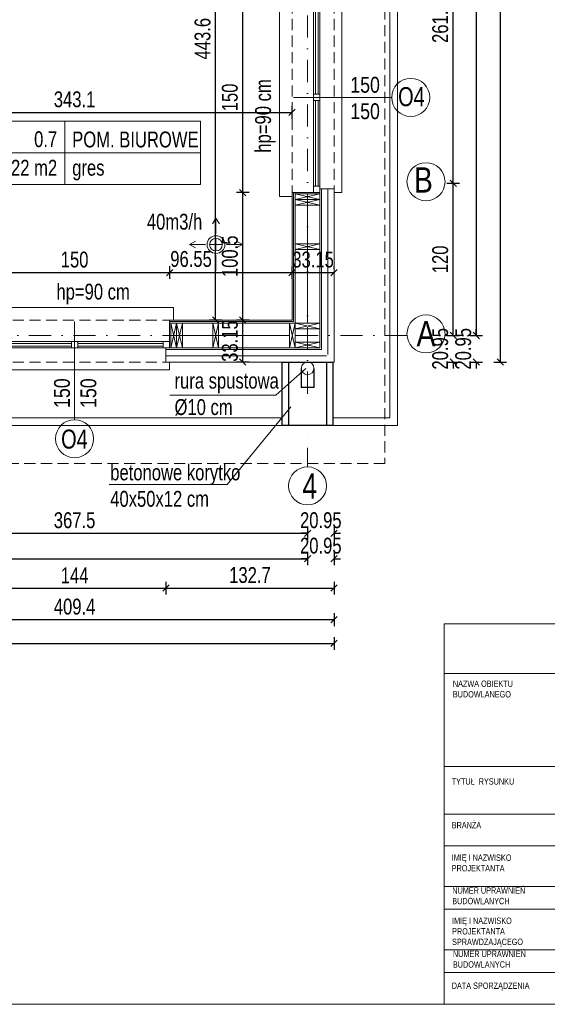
# Model space of a CAD drawing. Header units: inches. Extents: x 0 to 77643, y -44170 to 0.
# Tile 116 of 159: x 72573 to 72989, y -39015 to -38238. Entities that reach past the tile are written whole.
import ezdxf

# ---------------------------------------------------------------- set-up
doc = ezdxf.new("R2010")
doc.units = ezdxf.units.IN
doc.header["$MEASUREMENT"] = 0
doc.linetypes.add('DASHDOT', pattern=[1, 0.5, -0.25, 0, -0.25])
doc.linetypes.add('HIDDEN', pattern=[0.375, 0.25, -0.125])
doc.layers.get('0').update_dxf_attribs({"lineweight": 0})
doc.layers.get('Defpoints').update_dxf_attribs({"lineweight": 0})
for name, color, linetype, lineweight in [('--proj.wentylacja', 202, 'Continuous', 0), ('A--tabelka rysunku', 7, 'Continuous', 0), ('p--dach', 2, 'Continuous', 30), ('p--dach-rura spustowa', 2, 'Continuous', 0), ('p--konst-słupy', 3, 'Continuous', 20), ('p--obrzeże bet.', 252, 'Continuous', 0), ('p--ocieplenie w.wew.', 53, 'Continuous', 0), ('p--ocieplenie-w.zew', 77, 'Continuous', 0), ('p--okna', 153, 'Continuous', 0), ('p--opis okna', 181, 'Continuous', 0), ('p--opisy dodatkowe', 33, 'Continuous', 0), ('p--opisy pomieszczeń', 31, 'Continuous', 0), ('p--osie konstr', 1, 'DASHDOT', 15), ('p--osie konstr.-NR', 1, 'DASHDOT', 15), ('p--płyta GK', 2, 'Continuous', 0), ('p--wymiary-1-50', 5, 'Continuous', 0), ('p--ściana szkielet', 3, 'Continuous', 0)]:
    doc.layers.add(name, color=color, linetype=linetype, lineweight=lineweight)
doc.layers.add('A36-obrzeże', color=252, linetype='Continuous')
doc.styles.add('1-50', font='arial.ttf', dxfattribs={"width": 0.75, "height": 12.5})
doc.styles.add('1-500', font='arial.ttf', dxfattribs={"width": 0.75, "height": 1.25})
doc.styles.add('Arial narrow', font='arial.ttf', dxfattribs={"width": 0.75})
doc.styles.get("Standard").update_dxf_attribs({"font": 'arial.ttf', "width": 0.75})
doc.styles.add('STYL-1', font='arial.ttf', dxfattribs={"width": 0.75})
doc.linetypes.add('BATTING', pattern='A,0.0001,-0.1,[134,ltypeshp.shx,S=0.1,R=0,X=-0.1,Y=0],-0.2,[134,ltypeshp.shx,S=0.1,R=180,X=0.1,Y=0],-0.1', length=0.4001)
doc.dimstyles.new('1-50', dxfattribs={"dimtxt": 12.5, "dimasz": 5, "dimexe": 5, "dimexo": 5, "dimgap": 0.09, "dimtad": 0, "dimdsep": 46, "dimtxsty": '1-50', "dimblk": 'OBLIQUE', "dimcen": 0.09, "dimadec": 0, "dimazin": 0, "dimtfac": 1, "dimtdec": 4, "dimtix": 1, "dimtofl": 0, "dimtmove": 2, "dimatfit": 3, "dimldrblk": 'OBLIQUE', "dimfxl": 5, "dimfxlon": 1, "dimtvp": 0.8, "dimtolj": 1, "dimtzin": 0, "dimarcsym": 0})

# ---------------------------------------------------------------- blocks, each defined once
blk = doc.blocks.new('_OBLIQUE')
at = {"color": 0, "linetype": 'ByBlock', "lineweight": -2}
for p, q in [((-0.5, -0.5), (0.5, 0.5)), ((0, 0), (0, 0))]:
    blk.add_line(p, q, dxfattribs=at)
blk = doc.blocks.new('*D1822')
at = {"layer": 'Defpoints', "color": 0}
for p in [(71620.87, -38553.71), (72820.87, -38553.71), (72820.87, -38730.03)]:
    blk.add_point(p, dxfattribs=at)
at = {"layer": 'p--wymiary-1-50', "color": 0, "lineweight": -2}
for p, q in [((71620.87, -38725.03), (71620.87, -38735.03)), ((72820.87, -38725.03), (72820.87, -38735.03)), ((71620.87, -38730.03), (72820.87, -38730.03))]:
    blk.add_line(p, q, dxfattribs=at)
at = {"layer": 'p--wymiary-1-50', "color": 0, "lineweight": -2, "xscale": 5, "yscale": 5, "zscale": 5, "rotation": 180}
blk.add_blockref('_OBLIQUE', (71620.87, -38730.03), dxfattribs=at)
at = {"layer": 'p--wymiary-1-50', "color": 0, "lineweight": -2, "xscale": 5, "yscale": 5, "zscale": 5}
blk.add_blockref('_OBLIQUE', (72820.87, -38730.03), dxfattribs=at)
at = {"layer": 'p--wymiary-1-50', "color": 0, "linetype": 'Continuous', "ltscale": 12, "insert": (72220.87, -38719.82), "char_height": 12.5, "attachment_point": 5, "style": '1-50'}
blk.add_mtext('\\A1;1200', dxfattribs=at)
blk = doc.blocks.new('*D1824')
at = {"layer": 'Defpoints', "color": 0}
for p in [(72432.42, -38533.27), (72799.92, -38533.27), (72799.92, -38643.22)]:
    blk.add_point(p, dxfattribs=at)
at = {"layer": 'p--wymiary-1-50', "color": 0, "lineweight": -2}
for p, q in [((72432.42, -38638.22), (72432.42, -38648.22)), ((72799.92, -38638.22), (72799.92, -38648.22)), ((72432.42, -38643.22), (72799.92, -38643.22))]:
    blk.add_line(p, q, dxfattribs=at)
at = {"layer": 'p--wymiary-1-50', "color": 0, "lineweight": -2, "xscale": 5, "yscale": 5, "zscale": 5, "rotation": 180}
blk.add_blockref('_OBLIQUE', (72432.42, -38643.22), dxfattribs=at)
at = {"layer": 'p--wymiary-1-50', "color": 0, "lineweight": -2, "xscale": 5, "yscale": 5, "zscale": 5}
blk.add_blockref('_OBLIQUE', (72799.92, -38643.22), dxfattribs=at)
at = {"layer": 'p--wymiary-1-50', "color": 0, "linetype": 'Continuous', "ltscale": 12, "insert": (72616.17, -38633.01), "char_height": 12.5, "attachment_point": 5, "style": '1-50'}
blk.add_mtext('\\A1;367.5', dxfattribs=at)
blk = doc.blocks.new('*D1839')
at = {"layer": 'Defpoints', "color": 0}
for p in [(72691.18, -38437.74), (72541.18, -38475.12), (72691.18, -38475.12)]:
    blk.add_point(p, dxfattribs=at)
at = {"layer": 'p--wymiary-1-50', "color": 0, "linetype": 'Continuous', "lineweight": -2}
for p, q in [((72541.18, -38442.74), (72541.18, -38432.74)), ((72691.18, -38442.74), (72691.18, -38432.74)), ((72541.18, -38437.74), (72691.18, -38437.74))]:
    blk.add_line(p, q, dxfattribs=at)
at = {"layer": 'p--wymiary-1-50', "color": 0, "lineweight": -2, "xscale": 5, "yscale": 5, "zscale": 5, "rotation": 180}
blk.add_blockref('_OBLIQUE', (72541.18, -38437.74), dxfattribs=at)
at = {"layer": 'p--wymiary-1-50', "color": 0, "lineweight": -2, "xscale": 5, "yscale": 5, "zscale": 5}
blk.add_blockref('_OBLIQUE', (72691.18, -38437.74), dxfattribs=at)
at = {"layer": 'p--wymiary-1-50', "color": 0, "linetype": 'Continuous', "ltscale": 12, "insert": (72616.18, -38427.53), "char_height": 12.5, "attachment_point": 5, "style": '1-50'}
blk.add_mtext('\\A1;150', dxfattribs=at)
blk = doc.blocks.new('*D1840')
at = {"layer": 'Defpoints', "color": 0}
for p in [(72820.87, -38437.74), (72820.87, -38439.95), (72787.72, -38475.12)]:
    blk.add_point(p, dxfattribs=at)
at = {"layer": 'p--wymiary-1-50', "color": 0, "linetype": 'Continuous', "lineweight": -2}
for p, q in [((72787.72, -38442.74), (72787.72, -38432.74)), ((72820.87, -38434.95), (72820.87, -38432.74)), ((72787.72, -38437.74), (72820.87, -38437.74))]:
    blk.add_line(p, q, dxfattribs=at)
at = {"layer": 'p--wymiary-1-50', "color": 0, "lineweight": -2, "xscale": 5, "yscale": 5, "zscale": 5, "rotation": 180}
blk.add_blockref('_OBLIQUE', (72787.72, -38437.74), dxfattribs=at)
at = {"layer": 'p--wymiary-1-50', "color": 0, "lineweight": -2, "xscale": 5, "yscale": 5, "zscale": 5}
blk.add_blockref('_OBLIQUE', (72820.87, -38437.74), dxfattribs=at)
at = {"layer": 'p--wymiary-1-50', "color": 0, "linetype": 'Continuous', "ltscale": 12, "insert": (72804.3, -38427.53), "char_height": 12.5, "attachment_point": 5, "style": '1-50'}
blk.add_mtext('\\A1;33.15', dxfattribs=at)
blk = doc.blocks.new('*D1846')
at = {"layer": 'Defpoints', "color": 0}
for p in [(72820.87, -38508.27), (72799.92, -38590.87), (72820.87, -38643.22)]:
    blk.add_point(p, dxfattribs=at)
at = {"layer": 'p--wymiary-1-50', "color": 0, "linetype": 'Continuous', "lineweight": -2}
for p, q in [((72799.92, -38638.22), (72799.92, -38648.22)), ((72820.87, -38638.22), (72820.87, -38648.22)), ((72799.92, -38643.22), (72794.92, -38643.22)), ((72820.87, -38643.22), (72825.87, -38643.22))]:
    blk.add_line(p, q, dxfattribs=at)
at = {"layer": 'p--wymiary-1-50', "color": 0, "lineweight": -2, "xscale": 5, "yscale": 5, "zscale": 5}
blk.add_blockref('_OBLIQUE', (72799.92, -38643.22), dxfattribs=at)
at = {"layer": 'p--wymiary-1-50', "color": 0, "lineweight": -2, "xscale": 5, "yscale": 5, "zscale": 5, "rotation": 180}
blk.add_blockref('_OBLIQUE', (72820.87, -38643.22), dxfattribs=at)
at = {"layer": 'p--wymiary-1-50', "color": 0, "linetype": 'Continuous', "ltscale": 12, "insert": (72810.4, -38633.01), "char_height": 12.5, "attachment_point": 5, "style": '1-50'}
blk.add_mtext('\\A1;20.95', dxfattribs=at)
blk = doc.blocks.new('*D1847')
at = {"layer": 'Defpoints', "color": 0}
for p in [(71641.82, -38648.22), (72799.92, -38648.22), (72799.92, -38663.28)]:
    blk.add_point(p, dxfattribs=at)
at = {"layer": 'p--wymiary-1-50', "color": 0, "linetype": 'Continuous', "lineweight": -2}
for p, q in [((71641.82, -38658.28), (71641.82, -38668.28)), ((71641.82, -38663.28), (72799.92, -38663.28)), ((72799.92, -38658.28), (72799.92, -38668.28))]:
    blk.add_line(p, q, dxfattribs=at)
at = {"layer": 'p--wymiary-1-50', "color": 0, "lineweight": -2, "xscale": 5, "yscale": 5, "zscale": 5, "rotation": 180}
blk.add_blockref('_OBLIQUE', (71641.82, -38663.28), dxfattribs=at)
at = {"layer": 'p--wymiary-1-50', "color": 0, "lineweight": -2, "xscale": 5, "yscale": 5, "zscale": 5}
blk.add_blockref('_OBLIQUE', (72799.92, -38663.28), dxfattribs=at)
at = {"layer": 'p--wymiary-1-50', "color": 0, "linetype": 'Continuous', "ltscale": 12, "insert": (72220.87, -38653.07), "char_height": 12.5, "attachment_point": 5, "style": '1-50'}
blk.add_mtext('\\A1;1158.1', dxfattribs=at)
blk = doc.blocks.new('*D1850')
at = {"layer": 'Defpoints', "color": 0}
for p in [(72411.47, -38508.27), (72820.87, -38508.27), (72820.87, -38711.35)]:
    blk.add_point(p, dxfattribs=at)
at = {"layer": 'p--wymiary-1-50', "color": 0, "linetype": 'Continuous', "lineweight": -2}
for p, q in [((72411.47, -38706.35), (72411.47, -38716.35)), ((72411.47, -38711.35), (72820.87, -38711.35)), ((72820.87, -38706.35), (72820.87, -38716.35))]:
    blk.add_line(p, q, dxfattribs=at)
at = {"layer": 'p--wymiary-1-50', "color": 0, "lineweight": -2, "xscale": 5, "yscale": 5, "zscale": 5, "rotation": 180}
blk.add_blockref('_OBLIQUE', (72411.47, -38711.35), dxfattribs=at)
at = {"layer": 'p--wymiary-1-50', "color": 0, "lineweight": -2, "xscale": 5, "yscale": 5, "zscale": 5}
blk.add_blockref('_OBLIQUE', (72820.87, -38711.35), dxfattribs=at)
at = {"layer": 'p--wymiary-1-50', "color": 0, "linetype": 'Continuous', "ltscale": 12, "insert": (72616.17, -38701.14), "char_height": 12.5, "attachment_point": 5, "style": '1-50'}
blk.add_mtext('\\A1;409.4', dxfattribs=at)
blk = doc.blocks.new('*D1857')
at = {"layer": 'Defpoints', "color": 0}
for p in [(72544.18, -38664.2), (72688.18, -38664.2), (72688.18, -38686.45)]:
    blk.add_point(p, dxfattribs=at)
at = {"layer": 'p--wymiary-1-50', "color": 0, "linetype": 'Continuous', "lineweight": -2}
for p, q in [((72544.18, -38681.45), (72544.18, -38691.45)), ((72544.18, -38686.45), (72688.18, -38686.45)), ((72688.18, -38681.45), (72688.18, -38691.45))]:
    blk.add_line(p, q, dxfattribs=at)
at = {"layer": 'p--wymiary-1-50', "color": 0, "lineweight": -2, "xscale": 5, "yscale": 5, "zscale": 5, "rotation": 180}
blk.add_blockref('_OBLIQUE', (72544.18, -38686.45), dxfattribs=at)
at = {"layer": 'p--wymiary-1-50', "color": 0, "lineweight": -2, "xscale": 5, "yscale": 5, "zscale": 5}
blk.add_blockref('_OBLIQUE', (72688.18, -38686.45), dxfattribs=at)
at = {"layer": 'p--wymiary-1-50', "color": 0, "linetype": 'Continuous', "ltscale": 12, "insert": (72616.18, -38676.41), "char_height": 12.5, "attachment_point": 5, "style": '1-50'}
blk.add_mtext('\\A1;144', dxfattribs=at)
blk = doc.blocks.new('*D1858')
at = {"layer": 'Defpoints', "color": 0}
for p in [(72688.18, -38664.2), (72820.87, -38664.2), (72820.87, -38686.45)]:
    blk.add_point(p, dxfattribs=at)
at = {"layer": 'p--wymiary-1-50', "color": 0, "linetype": 'Continuous', "lineweight": -2}
for p, q in [((72688.18, -38681.45), (72688.18, -38691.45)), ((72688.18, -38686.45), (72820.87, -38686.45)), ((72820.87, -38681.45), (72820.87, -38691.45))]:
    blk.add_line(p, q, dxfattribs=at)
at = {"layer": 'p--wymiary-1-50', "color": 0, "lineweight": -2, "xscale": 5, "yscale": 5, "zscale": 5, "rotation": 180}
blk.add_blockref('_OBLIQUE', (72688.18, -38686.45), dxfattribs=at)
at = {"layer": 'p--wymiary-1-50', "color": 0, "lineweight": -2, "xscale": 5, "yscale": 5, "zscale": 5}
blk.add_blockref('_OBLIQUE', (72820.87, -38686.45), dxfattribs=at)
at = {"layer": 'p--wymiary-1-50', "color": 0, "linetype": 'Continuous', "ltscale": 12, "insert": (72754.52, -38676.24), "char_height": 12.5, "attachment_point": 5, "style": '1-50'}
blk.add_mtext('\\A1;132.7', dxfattribs=at)
blk = doc.blocks.new('*D1879')
at = {"layer": 'Defpoints', "color": 0}
for p in [(72787.72, -38311.4), (72444.62, -38322.45), (72787.72, -38322.45)]:
    blk.add_point(p, dxfattribs=at)
at = {"layer": 'p--wymiary-1-50', "color": 0, "linetype": 'Continuous', "lineweight": -2}
for p, q in [((72444.62, -38316.4), (72444.62, -38306.4)), ((72787.72, -38316.4), (72787.72, -38306.4)), ((72444.62, -38311.4), (72787.72, -38311.4))]:
    blk.add_line(p, q, dxfattribs=at)
at = {"layer": 'p--wymiary-1-50', "color": 0, "lineweight": -2, "xscale": 5, "yscale": 5, "zscale": 5, "rotation": 180}
blk.add_blockref('_OBLIQUE', (72444.62, -38311.4), dxfattribs=at)
at = {"layer": 'p--wymiary-1-50', "color": 0, "lineweight": -2, "xscale": 5, "yscale": 5, "zscale": 5}
blk.add_blockref('_OBLIQUE', (72787.72, -38311.4), dxfattribs=at)
at = {"layer": 'p--wymiary-1-50', "color": 0, "linetype": 'Continuous', "ltscale": 12, "insert": (72616.17, -38301.19), "char_height": 12.5, "attachment_point": 5, "style": '1-50'}
blk.add_mtext('\\A1;343.1', dxfattribs=at)
blk = doc.blocks.new('*D1882')
at = {"layer": 'Defpoints', "color": 0}
for p in [(72748.89, -38475.12), (72787.73, -38475.12), (72816.24, -38508.27)]:
    blk.add_point(p, dxfattribs=at)
at = {"layer": 'p--wymiary-1-50', "color": 0, "linetype": 'Continuous', "lineweight": -2}
for p, q in [((72753.89, -38475.12), (72743.89, -38475.12)), ((72748.89, -38508.27), (72748.89, -38475.12)), ((72753.89, -38508.27), (72743.89, -38508.27))]:
    blk.add_line(p, q, dxfattribs=at)
at = {"layer": 'p--wymiary-1-50', "color": 0, "lineweight": -2, "xscale": 5, "yscale": 5, "zscale": 5}
for p, rotation in [((72748.89, -38475.12), 90), ((72748.89, -38508.27), 270)]:
    blk.add_blockref('_OBLIQUE', p, dxfattribs=dict(at, rotation=rotation))
at = {"layer": 'p--wymiary-1-50', "color": 0, "linetype": 'Continuous', "ltscale": 12, "insert": (72738.68, -38491.7), "char_height": 12.5, "attachment_point": 5, "rotation": 90, "style": '1-50'}
blk.add_mtext('\\A1;33.15', dxfattribs=at)
blk = doc.blocks.new('*D1883')
at = {"layer": 'Defpoints', "color": 0}
for p in [(72748.89, -38374.62), (72787.72, -38374.62), (72787.73, -38475.12)]:
    blk.add_point(p, dxfattribs=at)
at = {"layer": 'p--wymiary-1-50', "color": 0, "linetype": 'Continuous', "lineweight": -2}
for p, q in [((72753.89, -38374.62), (72743.89, -38374.62)), ((72748.89, -38475.12), (72748.89, -38374.62)), ((72753.89, -38475.12), (72743.89, -38475.12))]:
    blk.add_line(p, q, dxfattribs=at)
at = {"layer": 'p--wymiary-1-50', "color": 0, "lineweight": -2, "xscale": 5, "yscale": 5, "zscale": 5}
for p, rotation in [((72748.89, -38374.62), 90), ((72748.89, -38475.12), 270)]:
    blk.add_blockref('_OBLIQUE', p, dxfattribs=dict(at, rotation=rotation))
at = {"layer": 'p--wymiary-1-50', "color": 0, "linetype": 'Continuous', "ltscale": 12, "insert": (72738.68, -38424.87), "char_height": 12.5, "attachment_point": 5, "rotation": 90, "style": '1-50'}
blk.add_mtext('\\A1;100.5', dxfattribs=at)
blk = doc.blocks.new('*D1884')
at = {"layer": 'Defpoints', "color": 0}
for p in [(72748.89, -38224.62), (72787.72, -38224.62), (72787.72, -38374.62)]:
    blk.add_point(p, dxfattribs=at)
at = {"layer": 'p--wymiary-1-50', "color": 0, "linetype": 'Continuous', "lineweight": -2}
for p, q in [((72753.89, -38224.62), (72743.89, -38224.62)), ((72748.89, -38374.62), (72748.89, -38224.62)), ((72753.89, -38374.62), (72743.89, -38374.62))]:
    blk.add_line(p, q, dxfattribs=at)
at = {"layer": 'p--wymiary-1-50', "color": 0, "lineweight": -2, "xscale": 5, "yscale": 5, "zscale": 5}
for p, rotation in [((72748.89, -38224.62), 90), ((72748.89, -38374.62), 270)]:
    blk.add_blockref('_OBLIQUE', p, dxfattribs=dict(at, rotation=rotation))
at = {"layer": 'p--wymiary-1-50', "color": 0, "linetype": 'Continuous', "ltscale": 12, "insert": (72738.68, -38299.62), "char_height": 12.5, "attachment_point": 5, "rotation": 90, "style": '1-50'}
blk.add_mtext('\\A1;150', dxfattribs=at)
blk = doc.blocks.new('*D1891')
at = {"layer": 'Defpoints', "color": 0}
for p in [(72727.37, -38031.52), (72753.89, -38031.52), (72753.89, -38475.12)]:
    blk.add_point(p, dxfattribs=at)
at = {"layer": 'p--wymiary-1-50', "color": 0, "linetype": 'Continuous', "lineweight": -2}
for p, q in [((72732.37, -38031.52), (72722.37, -38031.52)), ((72727.37, -38475.12), (72727.37, -38031.52)), ((72732.37, -38475.12), (72722.37, -38475.12))]:
    blk.add_line(p, q, dxfattribs=at)
at = {"layer": 'p--wymiary-1-50', "color": 0, "lineweight": -2, "xscale": 5, "yscale": 5, "zscale": 5}
for p, rotation in [((72727.37, -38031.52), 90), ((72727.37, -38475.12), 270)]:
    blk.add_blockref('_OBLIQUE', p, dxfattribs=dict(at, rotation=rotation))
at = {"layer": 'p--wymiary-1-50', "color": 0, "linetype": 'Continuous', "ltscale": 12, "insert": (72717.16, -38253.32), "char_height": 12.5, "attachment_point": 5, "rotation": 90, "style": '1-50'}
blk.add_mtext('\\A1;443.6', dxfattribs=at)
blk = doc.blocks.new('*D1898')
at = {"layer": 'Defpoints', "color": 0}
for p in [(72771.91, -37823.87), (72771.91, -38508.27), (72951.94, -38508.27)]:
    blk.add_point(p, dxfattribs=at)
at = {"layer": 'p--wymiary-1-50', "color": 0, "lineweight": -2}
for p, q in [((72946.94, -37823.87), (72956.94, -37823.87)), ((72951.94, -37823.87), (72951.94, -38508.27)), ((72946.94, -38508.27), (72956.94, -38508.27))]:
    blk.add_line(p, q, dxfattribs=at)
at = {"layer": 'p--wymiary-1-50', "color": 0, "lineweight": -2, "xscale": 5, "yscale": 5, "zscale": 5}
for p, rotation in [((72951.94, -37823.87), 90), ((72951.94, -38508.27), 270)]:
    blk.add_blockref('_OBLIQUE', p, dxfattribs=dict(at, rotation=rotation))
at = {"layer": 'p--wymiary-1-50', "color": 0, "linetype": 'Continuous', "ltscale": 12, "insert": (72941.73, -38166.07), "char_height": 12.5, "attachment_point": 5, "rotation": 90, "style": '1-50'}
blk.add_mtext('\\A1;684.4', dxfattribs=at)
blk = doc.blocks.new('*D1899')
at = {"layer": 'Defpoints', "color": 0}
for p in [(72469.28, -38367.32), (72914.83, -38367.32), (72845.87, -38487.32)]:
    blk.add_point(p, dxfattribs=at)
at = {"layer": 'p--wymiary-1-50', "color": 0, "linetype": 'Continuous', "lineweight": -2}
for p, q in [((72909.83, -38367.32), (72919.83, -38367.32)), ((72914.83, -38487.32), (72914.83, -38367.32)), ((72909.83, -38487.32), (72919.83, -38487.32))]:
    blk.add_line(p, q, dxfattribs=at)
at = {"layer": 'p--wymiary-1-50', "color": 0, "lineweight": -2, "xscale": 5, "yscale": 5, "zscale": 5}
for p, rotation in [((72914.83, -38367.32), 90), ((72914.83, -38487.32), 270)]:
    blk.add_blockref('_OBLIQUE', p, dxfattribs=dict(at, rotation=rotation))
at = {"layer": 'p--wymiary-1-50', "color": 0, "linetype": 'Continuous', "ltscale": 12, "insert": (72904.62, -38427.32), "char_height": 12.5, "attachment_point": 5, "rotation": 90, "style": '1-50'}
blk.add_mtext('\\A1;120', dxfattribs=at)
blk = doc.blocks.new('*D1900')
at = {"layer": 'Defpoints', "color": 0}
for p in [(72444.62, -38105.97), (72914.83, -38105.97), (72909.83, -38367.32)]:
    blk.add_point(p, dxfattribs=at)
at = {"layer": 'p--wymiary-1-50', "color": 0, "linetype": 'Continuous', "lineweight": -2}
for p, q in [((72909.83, -38105.97), (72919.83, -38105.97)), ((72914.83, -38367.32), (72914.83, -38105.97)), ((72914.83, -38367.32), (72919.83, -38367.32))]:
    blk.add_line(p, q, dxfattribs=at)
at = {"layer": 'p--wymiary-1-50', "color": 0, "lineweight": -2, "xscale": 5, "yscale": 5, "zscale": 5}
for p, rotation in [((72914.83, -38105.97), 90), ((72914.83, -38367.32), 270)]:
    blk.add_blockref('_OBLIQUE', p, dxfattribs=dict(at, rotation=rotation))
at = {"layer": 'p--wymiary-1-50', "color": 0, "linetype": 'Continuous', "ltscale": 12, "insert": (72904.62, -38236.65), "char_height": 12.5, "attachment_point": 5, "rotation": 90, "style": '1-50'}
blk.add_mtext('\\A1;261.35', dxfattribs=at)
blk = doc.blocks.new('*D1901')
at = {"layer": 'Defpoints', "color": 0}
for p in [(72878.44, -38487.32), (72820.87, -38508.27), (72914.83, -38508.27)]:
    blk.add_point(p, dxfattribs=at)
at = {"layer": 'p--wymiary-1-50', "color": 0, "linetype": 'Continuous', "lineweight": -2}
for p, q in [((72914.83, -38487.32), (72914.83, -38482.32)), ((72909.83, -38487.32), (72919.83, -38487.32)), ((72909.83, -38508.27), (72919.83, -38508.27)), ((72914.83, -38508.27), (72914.83, -38513.27))]:
    blk.add_line(p, q, dxfattribs=at)
at = {"layer": 'p--wymiary-1-50', "color": 0, "lineweight": -2, "xscale": 5, "yscale": 5, "zscale": 5}
for p, rotation in [((72914.83, -38487.32), 270), ((72914.83, -38508.27), 90)]:
    blk.add_blockref('_OBLIQUE', p, dxfattribs=dict(at, rotation=rotation))
at = {"layer": 'p--wymiary-1-50', "color": 0, "linetype": 'Continuous', "ltscale": 12, "insert": (72904.62, -38497.8), "char_height": 12.5, "attachment_point": 5, "rotation": 90, "style": '1-50'}
blk.add_mtext('\\A1;20.95', dxfattribs=at)
blk = doc.blocks.new('*D1902')
at = {"layer": 'Defpoints', "color": 0}
for p in [(72919.83, -38487.32), (72839.03, -38508.27), (72932.98, -38508.27)]:
    blk.add_point(p, dxfattribs=at)
at = {"layer": 'p--wymiary-1-50', "color": 0, "linetype": 'Continuous', "lineweight": -2}
for p, q in [((72932.98, -38487.32), (72932.98, -38482.32)), ((72927.98, -38487.32), (72937.98, -38487.32)), ((72927.98, -38508.27), (72937.98, -38508.27)), ((72932.98, -38508.27), (72932.98, -38513.27))]:
    blk.add_line(p, q, dxfattribs=at)
at = {"layer": 'p--wymiary-1-50', "color": 0, "lineweight": -2, "xscale": 5, "yscale": 5, "zscale": 5}
for p, rotation in [((72932.98, -38487.32), 270), ((72932.98, -38508.27), 90)]:
    blk.add_blockref('_OBLIQUE', p, dxfattribs=dict(at, rotation=rotation))
at = {"layer": 'p--wymiary-1-50', "color": 0, "linetype": 'Continuous', "ltscale": 12, "insert": (72922.77, -38497.8), "char_height": 12.5, "attachment_point": 5, "rotation": 90, "style": '1-50'}
blk.add_mtext('\\A1;20.95', dxfattribs=at)
blk = doc.blocks.new('*D1903')
at = {"layer": 'Defpoints', "color": 0}
for p in [(72799.92, -38620.87), (72820.87, -38648.22), (72820.87, -38663.28)]:
    blk.add_point(p, dxfattribs=at)
at = {"layer": 'p--wymiary-1-50', "color": 0, "linetype": 'Continuous', "lineweight": -2}
for p, q in [((72799.92, -38663.28), (72794.92, -38663.28)), ((72799.92, -38658.28), (72799.92, -38668.28)), ((72820.87, -38658.28), (72820.87, -38668.28)), ((72820.87, -38663.28), (72825.87, -38663.28))]:
    blk.add_line(p, q, dxfattribs=at)
at = {"layer": 'p--wymiary-1-50', "color": 0, "lineweight": -2, "xscale": 5, "yscale": 5, "zscale": 5}
blk.add_blockref('_OBLIQUE', (72799.92, -38663.28), dxfattribs=at)
at = {"layer": 'p--wymiary-1-50', "color": 0, "lineweight": -2, "xscale": 5, "yscale": 5, "zscale": 5, "rotation": 180}
blk.add_blockref('_OBLIQUE', (72820.87, -38663.28), dxfattribs=at)
at = {"layer": 'p--wymiary-1-50', "color": 0, "linetype": 'Continuous', "ltscale": 12, "insert": (72810.4, -38653.07), "char_height": 12.5, "attachment_point": 5, "style": '1-50'}
blk.add_mtext('\\A1;20.95', dxfattribs=at)
blk = doc.blocks.new('*D1970')
at = {"layer": 'Defpoints', "color": 0}
for p in [(72787.73, -38437.74), (72691.18, -38475.12), (72787.73, -38475.12)]:
    blk.add_point(p, dxfattribs=at)
at = {"layer": 'p--wymiary-1-50', "color": 0, "linetype": 'Continuous', "lineweight": -2}
for p, q in [((72691.18, -38442.74), (72691.18, -38432.74)), ((72787.73, -38442.74), (72787.73, -38432.74)), ((72691.18, -38437.74), (72787.73, -38437.74))]:
    blk.add_line(p, q, dxfattribs=at)
at = {"layer": 'p--wymiary-1-50', "color": 0, "lineweight": -2, "xscale": 5, "yscale": 5, "zscale": 5, "rotation": 180}
blk.add_blockref('_OBLIQUE', (72691.18, -38437.74), dxfattribs=at)
at = {"layer": 'p--wymiary-1-50', "color": 0, "lineweight": -2, "xscale": 5, "yscale": 5, "zscale": 5}
blk.add_blockref('_OBLIQUE', (72787.73, -38437.74), dxfattribs=at)
at = {"layer": 'p--wymiary-1-50', "color": 0, "linetype": 'Continuous', "ltscale": 12, "insert": (72708.04, -38427.05), "char_height": 12.5, "attachment_point": 5, "style": '1-50'}
blk.add_mtext('\\A1;96.55', dxfattribs=at)
blk = doc.blocks.new('okno-150-33.15')
at = {"linetype": 'Continuous', "ltscale": 35}
for p, q in [((-3, 10), (153, 10)), ((0, -39.15), (150, -39.15))]:
    blk.add_line(p, q, dxfattribs=at)
for p, q in [((-3, 0), (-3, 10)), ((153, 0), (153, 10)), ((0, 0), (-3, 0)), ((0, -21.95), (0, 0)), ((150, 0), (150, -21.95)), ((150, 0), (153, 0)), ((0, -21.95), (0, -16.95)), ((0, -16.95), (5, -16.95)), ((5, -21.95), (0, -21.95)), ((3, -33.15), (3, -21.95)), ((5, -16.95), (145, -16.95)), ((5, -16.95), (5, -21.95)), ((5, -18.45), (72.5, -18.45)), ((5, -20.61), (72.5, -20.61)), ((145, -21.95), (5, -21.95)), ((72.5, -21.95), (72.5, -16.95)), ((77.5, -16.95), (77.5, -21.95)), ((77.5, -18.45), (145, -18.45)), ((77.5, -20.61), (145, -20.61)), ((145, -21.95), (145, -16.95)), ((145, -16.95), (150, -16.95)), ((150, -21.95), (145, -21.95)), ((147, -21.95), (147, -33.15)), ((150, -16.95), (150, -21.95)), ((0, -39.15), (0, -33.15)), ((150, -33.15), (150, -39.15))]:
    blk.add_line(p, q)
at = {"linetype": 'HIDDEN', "ltscale": 35}
for p, q in [((0, 0), (150, 0)), ((0, -33.15), (150, -33.15))]:
    blk.add_line(p, q, dxfattribs=at)
blk = doc.blocks.new('*D1971')
at = {"layer": 'Defpoints', "color": 0}
for p in [(72914.83, -37844.83), (72914.83, -38487.32), (72932.98, -38487.32)]:
    blk.add_point(p, dxfattribs=at)
at = {"layer": 'p--wymiary-1-50', "color": 0, "linetype": 'Continuous', "lineweight": -2}
for p, q in [((72927.98, -37844.83), (72937.98, -37844.83)), ((72932.98, -37844.83), (72932.98, -38487.32)), ((72927.98, -38487.32), (72937.98, -38487.32))]:
    blk.add_line(p, q, dxfattribs=at)
at = {"layer": 'p--wymiary-1-50', "color": 0, "lineweight": -2, "xscale": 5, "yscale": 5, "zscale": 5}
for p, rotation in [((72932.98, -37844.83), 90), ((72932.98, -38487.32), 270)]:
    blk.add_blockref('_OBLIQUE', p, dxfattribs=dict(at, rotation=rotation))
at = {"layer": 'p--wymiary-1-50', "color": 0, "linetype": 'Continuous', "ltscale": 12, "insert": (72922.77, -38166.07), "char_height": 12.5, "attachment_point": 5, "rotation": 90, "style": '1-50'}
blk.add_mtext('\\A1;642.5', dxfattribs=at)
blk = doc.blocks.new('ukł.słupów')
for p, q in [((1177.6, 116.95), (1158.1, 121.45)), ((1177.6, 121.45), (1158.1, 116.95)), ((1177.6, 112.45), (1158.1, 116.95)), ((1177.6, 116.95), (1158.1, 112.45)), ((1177.6, 77.45), (1158.1, 81.95)), ((1177.6, 81.95), (1158.1, 77.45)), ((1064.6, 19.5), (1060.1, 0)), ((1060.1, 19.5), (1064.6, 0)), ((1069.1, 19.5), (1064.6, 0)), ((1064.6, 19.5), (1069.1, 0)), ((1097.65, 19.5), (1093.15, 0)), ((1093.15, 19.5), (1097.65, 0)), ((1158.1, 19.5), (1153.6, 0)), ((1153.6, 19.5), (1158.1, 0)), ((1158.1, 15), (1177.6, 19.5)), ((1158.1, 19.5), (1177.6, 15)), ((1158.1, 4.5), (1177.6, 0)), ((1158.1, 0), (1177.6, 4.5))]:
    blk.add_line(p, q)
at = {"color": 4, "ltscale": 35}
for points in [[(1177.6, 121.45), (1158.1, 121.45)], [(1060.1, 19.5), (1060.1, 0)], [(1060.1, 19.5), (1060.1, 0)]]:
    blk.add_lwpolyline(points, dxfattribs=at)
for points in [[(1177.6, 121.45), (1158.1, 121.45), (1158.1, 116.95), (1177.6, 116.95)], [(1177.6, 116.95), (1158.1, 116.95), (1158.1, 112.45), (1177.6, 112.45)], [(1177.6, 81.95), (1158.1, 81.95), (1158.1, 77.45), (1177.6, 77.45)], [(1060.1, 19.5), (1060.1, 0), (1064.6, 0), (1064.6, 19.5)], [(1064.6, 19.5), (1064.6, 0), (1069.1, 0), (1069.1, 19.5)], [(1093.15, 19.5), (1093.15, 0), (1097.65, 0), (1097.65, 19.5)], [(1153.6, 19.5), (1153.6, 0), (1158.1, 0), (1158.1, 19.5)], [(1158.1, 19.5), (1177.6, 19.5), (1177.6, 15), (1158.1, 15)], [(1158.1, 0), (1177.6, 0), (1177.6, 4.5), (1158.1, 4.5)]]:
    blk.add_lwpolyline(points, close=True)
blk = doc.blocks.new('Z-went-wers.3-parter-cz.1')
for p, q in [((-60, -537.81), (-62.68, -542.39)), ((-60, -550.23), (-60, -537.81)), ((-60, -537.81), (-57.31, -542.39)), ((-68.38, -558.61), (-80.8, -558.61)), ((-80.78, -558.61), (-76.19, -555.92)), ((-80.78, -558.61), (-76.19, -561.29)), ((-55, -558.61), (-65, -558.61)), ((-60, -563.61), (-60, -553.61)), ((-60, -563.61), (-60, -553.61)), ((-60, -553.61), (-60, -563.61)), ((-51.62, -558.61), (-39.2, -558.61)), ((-39.2, -558.61), (-43.78, -555.92)), ((-39.2, -558.61), (-43.78, -561.29)), ((-60, -566.99), (-60, -579.41))]:
    blk.add_line(p, q)
for radius, start, end in [(7, 90, 270), (7, 0, 180), (7, 180, 0), (5, 90, 270), (5, 90, 270), (5, 0, 180), (5, 0, 180), (5, 0, 180), (5, 0, 180), (5, 180, 0), (5, 180, 0), (5, 180, 0), (5, 180, 0), (7, 270, 90), (5, 270, 90), (5, 270, 90)]:
    blk.add_arc((-60, -558.61), radius, start, end)
at = {"insert": (-114.51, -546.99), "char_height": 12.5, "width": 177.1707, "attachment_point": 7, "style": 'STYL-1'}
blk.add_mtext('40m3/h', dxfattribs=at)

msp = doc.modelspace()

# ---------------------------------------------------------------- linework, layer by layer
at = {"layer": 'A--tabelka rysunku', "linetype": 'Continuous'}
for p, q in [((73407.6501, -38714.6055), (72907.6501, -38714.6055)), ((73407.6501, -38753.66808), (72907.6501, -38753.66808)), ((73407.6501, -38827.1055), (72907.6501, -38827.1055)), ((73407.6501, -38827.1055), (72907.6501, -38827.1055)), ((73407.6501, -38864.6055), (72907.6501, -38864.6055)), ((73407.6501, -38889.6055), (72907.6501, -38889.6055)), ((73232.6501, -38921.6055), (72907.6501, -38921.6055)), ((73320.1501, -38939.6055), (72907.6501, -38939.6055)), ((73232.6501, -38971.6055), (72907.6501, -38971.6055)), ((73320.1501, -38989.6055), (72907.6501, -38989.6055))]:
    msp.add_line(p, q, dxfattribs=at)
for points in [[(71467.6501, -39014.6055), (73407.6501, -39014.6055), (73407.6501, -37599.6055), (71467.6501, -37599.6055)], [(72907.6501, -39014.6055), (73407.6501, -39014.6055), (73407.6501, -38714.6055), (72907.6501, -38714.6055)]]:
    msp.add_lwpolyline(points, close=True, dxfattribs=at)
at = {"layer": 'A36-obrzeże', "linetype": 'Continuous', "ltscale": 35}
for p, q in [((72784.92132, -38508.27054), (72784.92132, -38558.27054)), ((72814.92132, -38508.27054), (72814.92132, -38558.27054)), ((72794.92132, -38513.27054), (72794.92132, -38528.27054)), ((72804.92132, -38513.27054), (72804.92132, -38528.27054)), ((72804.92132, -38528.27054), (72794.92132, -38528.27054))]:
    msp.add_line(p, q, dxfattribs=at)
msp.add_lwpolyline([(72819.92132, -38558.27054), (72779.92132, -38558.27054), (72779.92132, -38508.27054), (72819.92132, -38508.27054)], close=True, dxfattribs=at)
at = {"layer": 'p--dach', "linetype": 'HIDDEN', "lineweight": 20, "ltscale": 35}
msp.add_lwpolyline([(71580.87132, -37743.87054), (72860.87132, -37743.87054), (72860.87132, -38588.27054), (71580.87132, -38588.27054)], close=True, dxfattribs=at)
at = {"layer": 'p--dach-rura spustowa', "linetype": 'Continuous', "lineweight": 0, "ltscale": 75}
msp.add_circle((72799.92132, -38513.27054), 5, dxfattribs=at)
at = {"layer": 'p--obrzeże bet.', "linetype": 'Continuous', "ltscale": 35}
for points in [[(72417.47132, -38558.27054), (72870.87132, -38558.27054), (72870.87132, -37773.87054), (71570.87132, -37773.87054), (71570.87132, -38558.27054), (72024.27132, -38558.27054)], [(72819.92132, -38552.27054), (72864.87132, -38552.27054), (72864.87132, -37779.87054), (72819.92132, -37779.87054)], [(72411.47132, -38552.27054), (72779.92132, -38552.27054)]]:
    msp.add_lwpolyline(points, dxfattribs=at)
at = {"layer": 'p--ocieplenie w.wew.', "linetype": 'BATTING', "ltscale": 19.5}
for p, q in [((72799.92132, -38384.62054), (72799.92132, -38415.12054)), ((72799.92132, -38419.62054), (72799.92132, -38477.57054)), ((72799.92132, -38482.07054), (72799.92132, -38492.57054)), ((72725.22132, -38487.32054), (72701.17595, -38487.32054)), ((72785.67132, -38487.32054), (72729.72132, -38487.32054))]:
    msp.add_line(p, q, dxfattribs=at)
at = {"layer": 'p--ocieplenie-w.zew', "linetype": 'BATTING', "ltscale": 10}
for p, q in [((72815.87132, -38502.27054), (72815.87132, -38371.62054)), ((72814.87132, -38503.27054), (72688.17595, -38503.27054))]:
    msp.add_line(p, q, dxfattribs=at)
at = {"layer": 'p--opis okna'}
for p, q in [((72866.33247, -38299.62054), (72788.87132, -38299.62054)), ((72616.17595, -38553.73168), (72616.17595, -38476.27054))]:
    msp.add_line(p, q, dxfattribs=at)
for centre in [(72881.33247, -38299.62054), (72616.17595, -38568.73168)]:
    msp.add_circle(centre, 15, dxfattribs=at)
at = {"layer": 'p--opisy dodatkowe', "lineweight": 5}
msp.add_lwpolyline([(72691.2446, -38534.45993), (72775.02087, -38534.45992), (72798.67132, -38513.27054)], dxfattribs=at)
at = {"layer": 'p--opisy dodatkowe'}
msp.add_lwpolyline([(72643.42627, -38604.83472), (72736.64957, -38604.83472), (72786.78125, -38543.50201)], dxfattribs=at)
at = {"layer": 'p--opisy pomieszczeń'}
for p, q in [((72608.37172, -38318.33158), (72608.37172, -38368.33158)), ((72715.37172, -38343.33158), (72545.37172, -38343.33158))]:
    msp.add_line(p, q, dxfattribs=at)
msp.add_lwpolyline([(72545.37172, -38368.33158), (72715.37172, -38368.33158), (72715.37172, -38318.33158), (72545.37172, -38318.33158)], close=True, dxfattribs=at)
at = {"layer": 'p--osie konstr', "linetype": 'DASHDOT', "ltscale": 35}
for p, q in [((72799.92132, -38533.27054), (72799.92132, -37773.87054)), ((72878.43789, -38487.32054), (71595.87132, -38487.32054))]:
    msp.add_line(p, q, dxfattribs=at)
at = {"layer": 'p--osie konstr.-NR', "linetype": 'DASHDOT', "ltscale": 30}
msp.add_line((72799.92132, -38590.86924), (72799.92132, -38565.86924), dxfattribs=at)
at = {"layer": 'p--osie konstr.-NR', "linetype": 'Continuous', "ltscale": 35}
for centre in [(72893.38572, -38366.07054), (72893.38572, -38486.07054), (72799.92132, -38605.86924)]:
    msp.add_circle(centre, 15, dxfattribs=at)
at = {"layer": 'p--płyta GK', "ltscale": 35}
for p, q in [((72787.72132, -38475.12054), (72787.72132, -38374.62054)), ((72788.97132, -38476.37054), (72788.97132, -38374.62054)), ((72691.17595, -38475.12054), (72787.73058, -38475.12054)), ((72788.97132, -38476.37054), (72691.17595, -38476.37054))]:
    msp.add_line(p, q, dxfattribs=at)
at = {"layer": 'p--ściana szkielet', "ltscale": 35}
for p, q in [((72790.17132, -38477.57054), (72790.17132, -38374.62054)), ((72790.17132, -38497.07054), (72790.17132, -38374.62054)), ((72809.67132, -38497.07054), (72809.67132, -38371.62054)), ((72810.87132, -38498.27054), (72810.87132, -38371.62054)), ((72820.87132, -38508.27054), (72820.87132, -38371.62054)), ((72790.17132, -38477.57054), (72691.17595, -38477.57054)), ((72809.67132, -38477.57054), (72691.17595, -38477.57054)), ((72810.87132, -38498.27054), (72688.17595, -38498.27054)), ((72809.67132, -38497.07054), (72691.17595, -38497.07054)), ((72820.87132, -38508.27054), (72688.17595, -38508.27054))]:
    msp.add_line(p, q, dxfattribs=at)
for points in [[(72820.87132, -38371.62054), (72809.67132, -38371.62054), (72809.67132, -38374.62054), (72787.72132, -38374.62054)], [(72691.17595, -38476.12054), (72691.17595, -38497.07229), (72688.17595, -38497.07229), (72688.17595, -38508.27054)]]:
    msp.add_lwpolyline(points, dxfattribs=at)

# ---------------------------------------------------------------- block references
at = {"layer": '--proj.wentylacja', "linetype": 'Continuous', "ltscale": 12}
msp.add_blockref('Z-went-wers.3-parter-cz.1', (72787.72132, -37857.02054), dxfattribs=at)
at = {"layer": 'p--konst-słupy'}
msp.add_blockref('ukł.słupów', (71632.07132, -38497.07054), dxfattribs=at)
at = {"layer": 'p--okna', "linetype": 'Continuous', "xscale": -1, "rotation": 89.99999999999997}
msp.add_blockref('okno-150-33.15', (72787.72132, -38224.62054), dxfattribs=at)
at = {"layer": 'p--okna', "linetype": 'Continuous'}
msp.add_blockref('okno-150-33.15', (72541.17595, -38475.12054), dxfattribs=at)

# ---------------------------------------------------------------- texts
at = {"layer": 'A--tabelka rysunku'}
for s, insert, char_height, width, attachment_point, style in [('{\\H0.75x;BUDOWA  BUDYNKU  ADMINISTRACYJNEGO\\P KANCELARIE  LEŚNICTW STEPNICA I ZIELONCZYN\\P\\H0.9259x; dz. 67/24, obręb 0011 Zielonczyn , gm. Stepnica}', (73194.15916, -38756.50195), 18, 597.2915595, 2, '1-500'), ('NAZWA OBIEKTU\\PBUDOWLANEGO', (72914.57484, -38759.34317), 5, 277.1763745, 1, 'Arial narrow'), ('TYTUŁ  RYSUNKU', (72913.66911, -38836.37413), 5, 277.1763745, 1, 'Arial narrow'), ('BRANŻA', (72913.66911, -38870.88083), 5, 277.1763745, 1, 'Arial narrow'), ('IMIĘ I NAZWISKO \\PPROJEKTANTA', (72913.66911, -38896.48853), 5, 277.1763745, 1, 'Arial narrow'), ('NUMER UPRAWNIEŃ \\PBUDOWLANYCH', (72914.11394, -38922.3514), 5, 277.1763745, 1, 'Arial narrow'), ('IMIĘ I NAZWISKO \\PPROJEKTANTA\\PSPRAWDZAJĄCEGO', (72913.9535, -38946.21746), 5, 277.1763745, 1, 'Arial narrow'), ('NUMER UPRAWNIEŃ \\PBUDOWLANYCH', (72914.63424, -38972.36879), 5, 277.1763745, 1, 'Arial narrow'), ('DATA SPORZĄDZENIA', (72913.66911, -38997.42973), 5, 277.1763745, 1, 'Arial narrow')]:
    msp.add_mtext(s, dxfattribs=dict(at, insert=insert, char_height=char_height, width=width, attachment_point=attachment_point, style=style))
at = {"layer": 'p--opis okna', "char_height": 12.5, "attachment_point": 7, "rotation": 90}
for s, insert, width, style in [('hp=90 cm', (72774.87792, -38343.17381), 128.6342124, 'STYL-1'), ('{\\W0.8;150\\P150}', (72633.48184, -38544.39796), 45.287, '1-50')]:
    msp.add_mtext(s, dxfattribs=dict(at, insert=insert, width=width, style=style))
at = {"layer": 'p--opis okna'}
for s, insert, char_height, width, attachment_point, style in [('{\\W0.8;150\\P150}', (72856.99874, -38316.92642), 12.5, 45.287, 9, '1-50'), ('O4', (72871.40806, -38306.73247), 15, 74.010375, 7, '1-50'), ('hp=90 cm', (72659.72923, -38462.77714), 12.5, 128.6342124, 9, 'STYL-1'), ('O4', (72605.56577, -38561.48231), 15, 74.010375, 1, '1-50')]:
    msp.add_mtext(s, dxfattribs=dict(at, insert=insert, char_height=char_height, width=width, attachment_point=attachment_point, style=style))
at = {"layer": 'p--opisy dodatkowe', "char_height": 12.5, "width": 177.1707, "attachment_point": 1, "style": '1-50'}
for s, insert in [('rura spustowa\\P%%c10 cm', (72695.01512, -38516.67708)), ('betonowe korytko\\P40x50x12 cm', (72644.30453, -38589.00494))]:
    msp.add_mtext(s, dxfattribs=dict(at, insert=insert))
at = {"layer": 'p--opisy pomieszczeń', "char_height": 12.5, "style": '1-50'}
for s, insert, width, attachment_point in [('0.7', (72602.44011, -38326.304), 98, 3), ('POM. BIUROWE', (72614.30333, -38326.53942), 106.8647622, 1), ('15,22 m2', (72602.44011, -38348.80691), 98, 3), ('gres', (72614.30333, -38348.80691), 100, 1)]:
    msp.add_mtext(s, dxfattribs=dict(at, insert=insert, width=width, attachment_point=attachment_point))
at = {"layer": 'p--osie konstr.-NR', "linetype": 'Continuous', "ltscale": 35, "char_height": 20, "width": 63.5564}
for s, insert, attachment_point in [('{\\W0.8;B}', (72898.75136, -38354.65615), 3), ('\\W0.8;A', (72900.84232, -38475.90615), 3), ('4', (72795.88085, -38595.9772), 1)]:
    msp.add_mtext(s, dxfattribs=dict(at, insert=insert, attachment_point=attachment_point))

# ---------------------------------------------------------------- dimensions: what is measured, and where the dimension line sits
at = {"layer": 'p--wymiary-1-50'}
dim = msp.add_linear_dim(base=(72951.93787, -38508.27054), p1=(72771.9117, -37823.87054), p2=(72771.9117, -38508.27054), angle=90, dimstyle='1-50', override={"dimtxt": 12.5}, dxfattribs=at)
dim.commit()
dim.dimension.update_dxf_attribs({"geometry": '*D1898', "text_midpoint": (72941.72787, -38166.07054)})
at = {"layer": 'p--wymiary-1-50', "linetype": 'Continuous'}
dim = msp.add_linear_dim(base=(72932.9841903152, -38487.3205367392), p1=(72914.8301390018, -37844.8255367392), p2=(72914.8301390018, -38487.3205367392), angle=90, dimstyle='1-50', override={"dimtxt": 12.5}, dxfattribs=at)
dim.commit()
dim.dimension.update_dxf_attribs({"geometry": '*D1971', "text_midpoint": (72922.7741903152, -38166.0730367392)})
for base, p1, p2, picture, middle in [((72727.36539, -38031.52054), (72753.88548, -38475.12054), (72753.88548, -38031.52054), '*D1891', (72717.15539, -38253.32054)), ((72914.83014, -38105.97054), (72909.83014, -38367.32054), (72444.62132, -38105.97054), '*D1900', (72904.62014, -38236.64554)), ((72748.88548, -38224.62054), (72787.72132, -38374.62054), (72787.72132, -38224.62054), '*D1884', (72738.67548, -38299.62054)), ((72914.83014, -38367.32054), (72845.87132, -38487.32054), (72469.28057, -38367.32054), '*D1899', (72904.62014, -38427.32054)), ((72748.88548, -38374.62054), (72787.73058, -38475.12054), (72787.72132, -38374.62054), '*D1883', (72738.67548, -38424.87054)), ((72748.88548, -38475.12054), (72816.239, -38508.27054), (72787.73058, -38475.12054), '*D1882', (72738.67548, -38491.69554)), ((72914.83014, -38508.27054), (72878.43789, -38487.32054), (72820.87132, -38508.27054), '*D1901', (72904.62014, -38497.79554)), ((72932.98419, -38508.27054), (72919.83014, -38487.32054), (72839.02537, -38508.27054), '*D1902', (72922.77419, -38497.79554))]:
    dim = msp.add_linear_dim(base=base, p1=p1, p2=p2, angle=90, dimstyle='1-50', dxfattribs=at)
    dim.commit()
    dim.dimension.update_dxf_attribs({"geometry": picture, "text_midpoint": middle})
dim = msp.add_linear_dim(base=(72787.72132, -38311.40229), p1=(72444.62132, -38322.44592), p2=(72787.72132, -38322.44592), dimstyle='1-50', override={"dimtxt": 12.5}, dxfattribs=at)
dim.commit()
dim.dimension.update_dxf_attribs({"geometry": '*D1879', "text_midpoint": (72616.17132, -38301.19229)})
for base, p1, p2, picture, middle in [((72691.17595, -38437.738), (72541.17595, -38475.12054), (72691.17595, -38475.12054), '*D1839', (72616.17595, -38427.528)), ((72820.87132, -38437.738), (72787.72132, -38475.12054), (72820.87132, -38439.94554), '*D1840', (72804.29632, -38427.528)), ((72820.87132, -38711.35189), (72411.47132, -38508.27054), (72820.87132, -38508.27054), '*D1850', (72616.17132, -38701.14189)), ((72820.87132, -38643.21672), (72799.92132, -38590.86924), (72820.87132, -38508.27054), '*D1846', (72810.39632, -38633.00672)), ((72820.87132, -38663.27896), (72799.92132, -38620.86924), (72820.87132, -38648.21672), '*D1903', (72810.39632, -38653.06896)), ((72799.92132, -38663.27896), (71641.82132, -38648.21672), (72799.92132, -38648.21672), '*D1847', (72220.87132, -38653.06896)), ((72688.17595, -38686.44548), (72544.17595, -38664.20183), (72688.17595, -38664.20183), '*D1857', (72616.17595, -38676.40548)), ((72820.87132, -38686.44548), (72688.17595, -38664.20183), (72820.87132, -38664.20183), '*D1858', (72754.52363, -38676.23548))]:
    dim = msp.add_linear_dim(base=base, p1=p1, p2=p2, dimstyle='1-50', dxfattribs=at)
    dim.commit()
    dim.dimension.update_dxf_attribs({"geometry": picture, "text_midpoint": middle})
dim = msp.add_linear_dim(base=(72787.73058, -38437.738), p1=(72691.17595, -38475.12054), p2=(72787.73058, -38475.12054), dimstyle='1-50', dxfattribs=at)
dim.commit()
dim.dimension.update_dxf_attribs({"geometry": '*D1970', "text_midpoint": (72708.04471, -38427.04585), "dimtype": 160})
at = {"layer": 'p--wymiary-1-50'}
for base, p1, p2, picture, middle in [((72799.92132, -38643.21672), (72432.42132, -38533.27054), (72799.92132, -38533.27054), '*D1824', (72616.17132, -38633.00672)), ((72820.87132, -38730.02792), (71620.87132, -38553.70655), (72820.87132, -38553.70655), '*D1822', (72220.87132, -38719.81792))]:
    dim = msp.add_linear_dim(base=base, p1=p1, p2=p2, dimstyle='1-50', dxfattribs=at)
    dim.commit()
    dim.dimension.update_dxf_attribs({"geometry": picture, "text_midpoint": middle})

doc.saveas('drawing.dxf')
